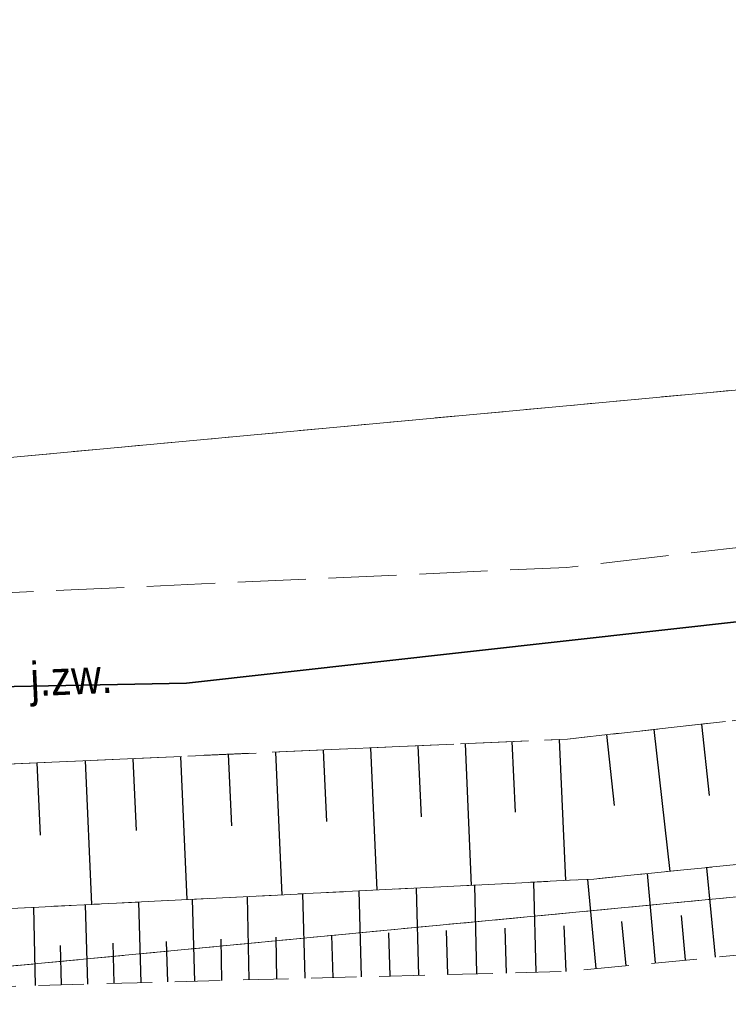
# Model space of a CAD drawing. Header units: metres. Extents: x 5590113 to 5596324, y 5910954 to 5916249.
# Tile 54 of 256: x 5591986 to 5592002, y 5913794 to 5913815. Entities that reach past the tile are written whole.
import ezdxf

# ---------------------------------------------------------------- set-up
doc = ezdxf.new("R2010")
doc.units = ezdxf.units.M
for name, pattern in [('1.0_0.5', [1.5, 1, -0.5]), ('1.5_0.5', [2, 1.5, -0.5]), ('219-500', [0]), ('egug-500', [1, 0.5, -0.5])]:
    doc.linetypes.add(name, pattern=pattern)
doc.styles.get("Standard").update_dxf_attribs({"font": 'Working1250', "width": 0.75})

msp = doc.modelspace()

# ---------------------------------------------------------------- linework, layer by layer
at = {"layer": '000 Inne (niezydentyfikowane)', "color": 7, "linetype": 'CONTINUOUS', "lineweight": 25, "flags": 128}
for points in [[(5592001.17, 5913799.82), (5592001.34, 5913798.25)], [(5591999.08, 5913799.59), (5591999.25, 5913798.03)], [(5592000.12, 5913799.7), (5592000.47, 5913796.58)], [(5591994.93, 5913799.34), (5591995, 5913797.78)], [(5591995.97, 5913799.39), (5591996.1, 5913796.27)], [(5591997, 5913799.44), (5591997.07, 5913797.88)], [(5591998.04, 5913799.48), (5591998.18, 5913796.38)], [(5591989.71, 5913799.11), (5591989.85, 5913795.96)], [(5591990.76, 5913799.16), (5591990.83, 5913797.58)], [(5591991.8, 5913799.2), (5591991.94, 5913796.06)], [(5591992.85, 5913799.25), (5591992.92, 5913797.68)], [(5591993.89, 5913799.3), (5591994.03, 5913796.17)], [(5591986.55, 5913798.97), (5591986.62, 5913797.38)], [(5591987.61, 5913799.02), (5591987.75, 5913795.85)], [(5591988.66, 5913799.06), (5591988.73, 5913797.48)], [(5592000.16, 5913794.57), (5591999.98, 5913796.53)], [(5592001.48, 5913794.69), (5592001.29, 5913796.66)], [(5591996.23, 5913794.33), (5591996.18, 5913796.28)], [(5591997.53, 5913794.36), (5591997.48, 5913796.34)], [(5591998.85, 5913794.44), (5591998.67, 5913796.4)], [(5591992.45, 5913794.23), (5591992.4, 5913796.09)], [(5591993.69, 5913794.26), (5591993.64, 5913796.15)], [(5591994.95, 5913794.29), (5591994.9, 5913796.21)], [(5591987.67, 5913794.1), (5591987.62, 5913795.85)], [(5591988.84, 5913794.13), (5591988.79, 5913795.91)], [(5591990.02, 5913794.16), (5591989.97, 5913795.97)], [(5591991.22, 5913794.19), (5591991.18, 5913796.03)], [(5591986.52, 5913794.07), (5591986.48, 5913795.79)], [(5591999.51, 5913794.5), (5591999.42, 5913795.48)], [(5592000.82, 5913794.63), (5592000.73, 5913795.61)], [(5591994.32, 5913794.28), (5591994.29, 5913795.23)], [(5591995.59, 5913794.31), (5591995.56, 5913795.28)], [(5591996.88, 5913794.34), (5591996.85, 5913795.33)], [(5591998.19, 5913794.38), (5591998.15, 5913795.38)], [(5591988.25, 5913794.12), (5591988.23, 5913795)], [(5591989.43, 5913794.15), (5591989.4, 5913795.04)], [(5591990.62, 5913794.18), (5591990.6, 5913795.09)], [(5591991.83, 5913794.21), (5591991.81, 5913795.13)], [(5591993.07, 5913794.24), (5591993.04, 5913795.18)], [(5591987.09, 5913794.08), (5591987.07, 5913794.95)]]:
    msp.add_lwpolyline(points, dxfattribs=at)
at = {"layer": '218-kontur użytku gruntowego', "color": 3, "linetype": 'egug-500', "lineweight": 18, "flags": 128}
for points in [[(5592058.54, 5913812.43), (5591969.84, 5913804.19)], [(5591969.04, 5913792.88), (5592059.82, 5913801.54)], [(5592059.82, 5913801.54), (5591969.04, 5913792.88)]]:
    msp.add_lwpolyline(points, dxfattribs=at)
at = {"layer": '219-działka ewidencyjna', "color": 7, "linetype": '219-500', "lineweight": 18, "flags": 128}
for points in [[(5592058.54, 5913812.43), (5591969.84, 5913804.19)], [(5592059.82, 5913801.54), (5591969.04, 5913792.88)]]:
    msp.add_lwpolyline(points, dxfattribs=at)
at = {"layer": 'jezdnia', "color": 7, "linetype": '1.5_0.5', "lineweight": 18, "flags": 128}
msp.add_lwpolyline([(5592560.99, 5913894.76), (5592553.13, 5913893.66), (5592520.14, 5913887.77), (5592491.52, 5913883.28), (5592458.32, 5913877.68), (5592416.27, 5913870.99), (5592373.05, 5913863.38), (5592352.68, 5913859.99), (5592330.83, 5913856.66), (5592283.81, 5913848.84), (5592244.88, 5913842.4), (5592214.54, 5913837.41), (5592203.81, 5913835.32), (5592192.93, 5913833.35), (5592166.93, 5913828.92), (5592165.48, 5913828.94), (5592123.61, 5913821.77), (5592082.5, 5913814.97), (5592067.6, 5913812.64), (5592031.69, 5913807.16), (5591998.21, 5913803.27), (5591972.59, 5913802.11), (5591926.27, 5913805.12), (5591886.88, 5913807.05), (5591845.55, 5913811.02), (5591803.02, 5913811.83), (5591766.74, 5913808.84), (5591732.5, 5913804.67), (5591705.28, 5913800.32), (5591668.78, 5913797.06), (5591634.69, 5913796.49), (5591598.47, 5913799.1), (5591565.49, 5913804.14), (5591540.23, 5913809.45), (5591506.34, 5913816.27), (5591458.05, 5913827.41), (5591453.24, 5913828.16), (5591421.71, 5913834.47), (5591390.53, 5913842.74), (5591354.23, 5913854.1), (5591312.27, 5913868.45), (5591274.04, 5913883.22), (5591233.07, 5913899.1), (5591200.87, 5913911.39), (5591162.67, 5913925.55), (5591130.64, 5913935.4), (5591105.4, 5913943.68), (5591044.92, 5913959.09), (5591024.46, 5913963.59), (5591008.7, 5913966.62), (5590976.04, 5913972.91), (5590941.85, 5913979.75), (5590913.38, 5913985.42), (5590877.77, 5913992.4), (5590854.68, 5913997.09), (5590852.5, 5913997.19), (5590816.95, 5914004.36), (5590782.36, 5914010.89), (5590754.44, 5914016.91), (5590709.64, 5914024.79), (5590709.21, 5914022.18), (5590749.8, 5914013.31), (5590753.11, 5914013.34), (5590782.23, 5914007.74), (5590816.82, 5914001.24), (5590852.44, 5913993.82), (5590879.89, 5913988.56), (5590912.22, 5913981.93), (5590941.97, 5913975.9), (5590975.47, 5913970.01), (5591007.31, 5913963.38), (5591024.35, 5913960.24), (5591047.8, 5913954.44), (5591096, 5913941.57), (5591104.19, 5913940.01), (5591124.79, 5913934.11), (5591163.32, 5913921.5), (5591198.29, 5913908.21), (5591231.15, 5913896.02), (5591272.44, 5913880.05), (5591309.63, 5913865.7), (5591352.73, 5913850.65), (5591389.8, 5913839.1), (5591420.47, 5913830.45), (5591452.72, 5913823.59), (5591457.45, 5913822.39), (5591506.45, 5913812.81), (5591539.66, 5913806), (5591564.06, 5913801.02), (5591597.32, 5913795.5), (5591634.93, 5913792.63), (5591667.6, 5913793.11), (5591705.47, 5913796.78), (5591732.98, 5913800.51), (5591765.54, 5913805.17), (5591804.19, 5913807.96), (5591845.83, 5913807.23), (5591886.6, 5913803.45), (5591925.53, 5913800.19), (5591972.88, 5913798.36), (5591998.22, 5913799.49), (5592032.46, 5913803.33), (5592069.13, 5913809.26), (5592083.37, 5913811.57), (5592123.83, 5913818.15), (5592166.61, 5913825.31), (5592168.39, 5913825.99), (5592193.16, 5913830.14), (5592204.68, 5913831.77), (5592214.53, 5913833.6), (5592246.06, 5913838.68), (5592288.1, 5913845.58), (5592332.49, 5913853.22), (5592373.92, 5913860.02), (5592415.49, 5913866.89), (5592458.06, 5913874), (5592486.91, 5913878.43), (5592520.25, 5913884.08), (5592553.8, 5913890), (5592559.95, 5913891.17)], close=True, dxfattribs=at)
at = {"layer": 'skarpa nieumocniona', "color": 7, "linetype": '1.0_0.5', "lineweight": 18, "flags": 128}
for points in [[(5592553.8, 5913890), (5592520.25, 5913884.08), (5592486.91, 5913878.43), (5592458.06, 5913874), (5592415.49, 5913866.89), (5592373.92, 5913860.02), (5592332.49, 5913853.22), (5592288.1, 5913845.58), (5592246.06, 5913838.68), (5592214.53, 5913833.6), (5592204.68, 5913831.77), (5592193.16, 5913830.14), (5592168.39, 5913825.99), (5592166.61, 5913825.31), (5592123.83, 5913818.15), (5592083.37, 5913811.57), (5592069.13, 5913809.26), (5592032.46, 5913803.33), (5591998.22, 5913799.49), (5591972.88, 5913798.36), (5591930.08, 5913798.79), (5591931.83, 5913796.58), (5591974, 5913795.16), (5591998.8, 5913796.41), (5592032.78, 5913799.89), (5592069.15, 5913805.67), (5592084.38, 5913808.06), (5592124.32, 5913814.94), (5592167.72, 5913822.4), (5592205.83, 5913828.8), (5592246.58, 5913835.74), (5592286.5, 5913842.42), (5592334.7, 5913850.89), (5592374.3, 5913857.53), (5592415.1, 5913863.97), (5592456.78, 5913871.42), (5592484.4, 5913875.88), (5592520.74, 5913882.47), (5592552.06, 5913887.54)], [(5592553.8, 5913890), (5592520.25, 5913884.08), (5592486.91, 5913878.43), (5592458.06, 5913874), (5592415.49, 5913866.89), (5592373.92, 5913860.02), (5592332.49, 5913853.22), (5592288.1, 5913845.58), (5592246.06, 5913838.68), (5592214.53, 5913833.6), (5592204.68, 5913831.77), (5592193.16, 5913830.14), (5592168.39, 5913825.99), (5592166.61, 5913825.31), (5592123.83, 5913818.15), (5592083.37, 5913811.57), (5592069.13, 5913809.26), (5592032.46, 5913803.33), (5591998.22, 5913799.49), (5591972.88, 5913798.36), (5591930.08, 5913798.79), (5591931.83, 5913796.58), (5591974, 5913795.16), (5591998.8, 5913796.41), (5592032.78, 5913799.89), (5592069.15, 5913805.67), (5592084.38, 5913808.06), (5592124.32, 5913814.94), (5592167.72, 5913822.4), (5592205.83, 5913828.8), (5592246.58, 5913835.74), (5592286.5, 5913842.42), (5592334.7, 5913850.89), (5592374.3, 5913857.53), (5592415.1, 5913863.97), (5592456.78, 5913871.42), (5592484.4, 5913875.88), (5592520.74, 5913882.47), (5592552.06, 5913887.54)], [(5592205.83, 5913828.8), (5592167.72, 5913822.4), (5592124.32, 5913814.94), (5592084.38, 5913808.06), (5592069.15, 5913805.67), (5592032.78, 5913799.89), (5591998.8, 5913796.41), (5591974, 5913795.16), (5591931.83, 5913796.58), (5591930.38, 5913795.88), (5591976.39, 5913793.8), (5591998.22, 5913794.38), (5592033.17, 5913797.71), (5592069.51, 5913803.17), (5592085.08, 5913805.79), (5592125, 5913812.88), (5592169.29, 5913820.21), (5592206.17, 5913826.5), (5592246.43, 5913833.44), (5592287.83, 5913840.73), (5592336.15, 5913849.13), (5592374.64, 5913855.54), (5592413.34, 5913861.89), (5592456.02, 5913869.43), (5592484.48, 5913874.48), (5592520.78, 5913880.32), (5592553.43, 5913886.08), (5592552.06, 5913887.54), (5592520.74, 5913882.47), (5592484.4, 5913875.88), (5592456.78, 5913871.42), (5592415.1, 5913863.97), (5592374.3, 5913857.53), (5592334.7, 5913850.89), (5592286.5, 5913842.42), (5592246.58, 5913835.74)], [(5592205.83, 5913828.8), (5592167.72, 5913822.4), (5592124.32, 5913814.94), (5592084.38, 5913808.06), (5592069.15, 5913805.67), (5592032.78, 5913799.89), (5591998.8, 5913796.41), (5591974, 5913795.16), (5591931.83, 5913796.58), (5591930.38, 5913795.88), (5591976.39, 5913793.8), (5591998.22, 5913794.38), (5592033.17, 5913797.71), (5592069.51, 5913803.17), (5592085.08, 5913805.79), (5592125, 5913812.88), (5592169.29, 5913820.21), (5592206.17, 5913826.5), (5592246.43, 5913833.44), (5592287.83, 5913840.73), (5592336.15, 5913849.13), (5592374.64, 5913855.54), (5592413.34, 5913861.89), (5592456.02, 5913869.43), (5592484.48, 5913874.48), (5592520.78, 5913880.32), (5592553.43, 5913886.08), (5592552.06, 5913887.54), (5592520.74, 5913882.47), (5592484.4, 5913875.88), (5592456.78, 5913871.42), (5592415.1, 5913863.97), (5592374.3, 5913857.53), (5592334.7, 5913850.89), (5592286.5, 5913842.42), (5592246.58, 5913835.74)]]:
    msp.add_lwpolyline(points, close=True, dxfattribs=at)
at = {"layer": 'tor', "color": 7, "linetype": 'CONTINUOUS', "lineweight": 35, "flags": 128}
msp.add_lwpolyline([(5593104.26, 5913984.29), (5592952.77, 5913958.68), (5592882.44, 5913946.82), (5592818.12, 5913935.98), (5592604.51, 5913900.15), (5592483.84, 5913879.81), (5592336.38, 5913855.26), (5592237.65, 5913838.91), (5592041.6, 5913806.49), (5591989.84, 5913800.72), (5591953.24, 5913800), (5591891.63, 5913804.31), (5591858.74, 5913807.76), (5591815.59, 5913809.65), (5591787.05, 5913808.64), (5591694.13, 5913797.12), (5591644.74, 5913794.13), (5591594.03, 5913797.66), (5591572.2, 5913801.11), (5591544.02, 5913806.6)], dxfattribs=at)

# ---------------------------------------------------------------- texts
at = {"layer": 'jezdnia-Atr17', "color": 7, "width": 0.9}
msp.add_text('j.zw.', height=0.75, rotation=2.6, dxfattribs=at).set_placement((5591986.42, 5913800.43))

doc.saveas('drawing.dxf')
